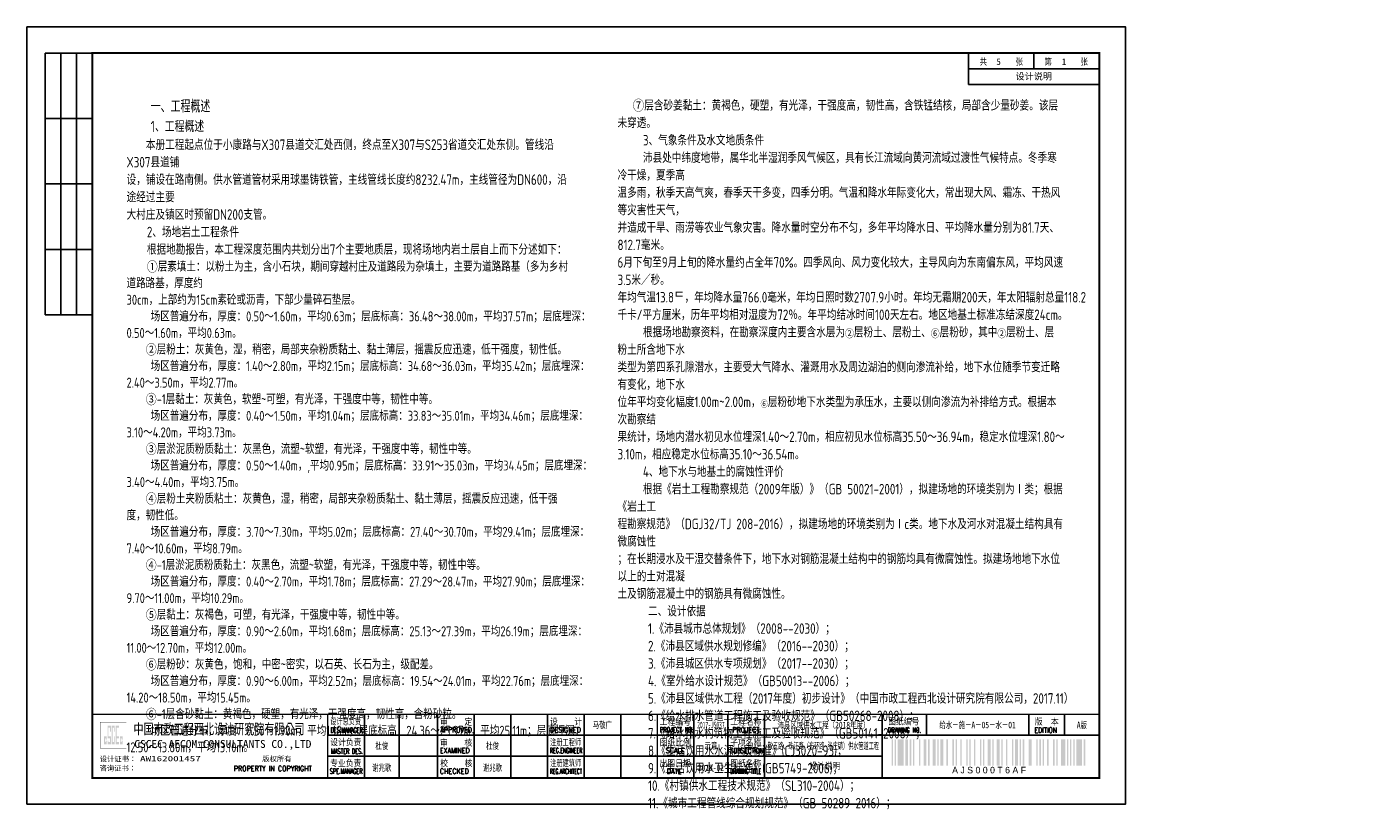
# Model space of a CAD drawing. Extents: x 1127268 to 1130782, y 3481600 to 3481905.
# Tile 1 of 5: x 1127781 to 1128296, y 3481600 to 3481897. Entities that reach past the tile are written whole.
import ezdxf
from ezdxf.enums import TextEntityAlignment as Align

# ---------------------------------------------------------------- set-up
doc = ezdxf.new("R2010")
doc.units = 0
doc.layers.get('0').update_dxf_attribs({"linetype": 'CONTINUOUS'})
doc.layers.add('GPSCOMMON', color=7, linetype='CONTINUOUS')
doc.layers.add('标注', color=7, linetype='CONTINUOUS', lineweight=25)
doc.styles.add('gpshz', font='tssdeng.shx', dxfattribs={"width": 0.8, "height": 2.5, "bigfont": 'hztxt.shx'})
doc.styles.get("Standard").update_dxf_attribs({"font": 'hztxt_e.shx', "bigfont": 'hztxt.shx'})
doc.styles.add('图签', font='txt', dxfattribs={"width": 0.66})
doc.styles.add('图签 1', font='romanc.shx', dxfattribs={"width": 0.8})
doc.styles.add('图签1', font='romanc.shx', dxfattribs={"width": 0.8})
doc.styles.add('宋体', font='txt')

# ---------------------------------------------------------------- blocks, each defined once
blk = doc.blocks.new('*U14')
at = {"linetype": 'Continuous'}
h = blk.add_hatch(color=0, dxfattribs=at)
h.paths.add_polyline_path([(30.15, 24.21), (30.15, 23.67), (29.79, 23.67), (29.79, 25.06), (30.15, 25.06), (30.15, 24.58), (30.49, 24.58), (30.49, 25.94), (29.45, 25.94), (29.45, 22.84), (30.49, 22.84), (30.49, 24.21)])
h.paths.add_polyline_path([(30.83, 24.21), (30.83, 22.84), (32.1, 22.84), (32.1, 25.94), (31.17, 25.94), (31.17, 29.16), (31.76, 29.16), (31.76, 27.64), (32.1, 27.64), (32.1, 29.98), (30.83, 29.98), (30.83, 25.06), (31.76, 25.06), (31.76, 23.67), (31.17, 23.67), (31.17, 24.21)])
h.paths.add_polyline_path([(33.25, 25.94), (33.25, 23.67), (32.78, 23.67), (32.78, 29.16), (33.25, 29.16), (33.25, 27.64), (33.59, 27.64), (33.59, 29.98), (32.44, 29.98), (32.44, 22.84), (33.59, 22.84), (33.59, 25.94)])
h.paths.add_polyline_path([(35.22, 29.98), (33.93, 29.98), (33.93, 22.84), (35.22, 22.84), (35.22, 23.67), (34.27, 23.67), (34.27, 25.06), (35.22, 25.06), (35.22, 25.94), (34.27, 25.94), (34.27, 29.16), (35.22, 29.16)])
h.paths.add_polyline_path([(36.25, 24.21), (36.25, 23.67), (35.9, 23.67), (35.9, 25.06), (36.25, 25.06), (36.25, 24.58), (36.59, 24.58), (36.59, 25.94), (35.56, 25.94), (35.56, 22.84), (36.59, 22.84), (36.59, 24.21)])
at = {"color": 0}
for p, q in [((7, 287), (7, 187)), ((25, 287), (7, 287)), ((13, 287), (13, 187)), ((19, 287), (19, 187)), ((360, 275), (360, 287)), ((385, 281), (385, 287)), ((410, 275), (410, 287)), ((360, 281), (410, 281)), ((360, 275), (410, 275)), ((25, 262), (7, 262)), ((25, 237), (7, 237)), ((25, 212), (7, 212)), ((25, 187), (7, 187)), ((129, 10.34), (129, 34.34)), ((142.36, 10.34), (142.36, 34.34)), ((157, 10.34), (157, 34.34)), ((171, 10.34), (171, 34.34)), ((185, 10.34), (185, 34.34)), ((199, 10.34), (199, 34.34)), ((213, 10.34), (213, 34.34)), ((227, 10.34), (227, 34.34)), ((255, 10.34), (255, 34.34)), ((268, 10.34), (268, 34.34)), ((282, 10.34), (282, 34.34)), ((327, 34.34), (327, 26.34)), ((343.88, 34.34), (343.88, 26.34)), ((383.01, 26.34), (383.01, 34.34)), ((396.62, 26.34), (396.62, 34.34)), ((115, 26.34), (330, 26.34)), ((327, 26.34), (410, 26.34)), ((327, 10.34), (327, 26.34)), ((115, 18.34), (327, 18.34))]:
    blk.add_line(p, q, dxfattribs=at)
blk.add_lwpolyline([(0, 0), (420, 0), (420, 297), (0, 297)], close=True, dxfattribs=at)
for points, const_width in [([(410, 10), (410, 287), (25, 287), (25, 10), (410, 10)], 0.75), ([(25, 34.34), (410, 34.34)], 0.5), ([(115, 10.34), (115, 34.34)], 0.5), ([(241, 10.34), (241, 34.34)], 0.5), ([(327, 10.34), (327, 26.34)], 0.35), ([(327, 26.34), (410, 26.34)], 0.35)]:
    blk.add_lwpolyline(points, dxfattribs=dict(at, const_width=const_width))
at = {"color": 0, "linetype": 'Continuous', "const_width": 0.107}
blk.add_lwpolyline([(28, 21.34), (38, 21.34), (38, 31.34), (28, 31.34)], close=True, dxfattribs=at)
at = {"color": 0}
for points in [[(330.54, 14.73), (330.54, 24.73), (331.09, 14.73), (331.09, 24.73)], [(331.74, 14.73), (331.74, 24.73), (332.29, 14.73), (332.29, 24.73)], [(332.94, 14.73), (332.94, 24.73), (335.14, 14.73), (335.14, 24.73)], [(335.79, 14.73), (335.79, 24.73), (336.89, 14.73), (336.89, 24.73)], [(337.54, 14.73), (337.54, 24.73), (338.09, 14.73), (338.09, 24.73)], [(338.74, 14.73), (338.74, 24.73), (339.29, 14.73), (339.29, 24.73)], [(341.04, 14.73), (341.04, 24.73), (341.59, 14.73), (341.59, 24.73)], [(342.79, 14.73), (342.79, 24.73), (343.89, 14.73), (343.89, 24.73)], [(344.54, 14.73), (344.54, 24.73), (345.09, 14.73), (345.09, 24.73)], [(346.29, 14.73), (346.29, 24.73), (347.39, 14.73), (347.39, 24.73)], [(348.04, 14.73), (348.04, 24.73), (348.59, 14.73), (348.59, 24.73)], [(349.24, 14.73), (349.24, 24.73), (350.34, 14.73), (350.34, 24.73)], [(351.54, 14.73), (351.54, 24.73), (352.09, 14.73), (352.09, 24.73)], [(353.84, 14.73), (353.84, 24.73), (354.39, 14.73), (354.39, 24.73)], [(355.04, 14.73), (355.04, 24.73), (355.59, 14.73), (355.59, 24.73)], [(356.79, 14.73), (356.79, 24.73), (357.34, 14.73), (357.34, 24.73)], [(359.09, 14.73), (359.09, 24.73), (359.64, 14.73), (359.64, 24.73)], [(360.29, 14.73), (360.29, 24.73), (360.84, 14.73), (360.84, 24.73)], [(362.04, 14.73), (362.04, 24.73), (362.59, 14.73), (362.59, 24.73)], [(364.34, 14.73), (364.34, 24.73), (364.89, 14.73), (364.89, 24.73)], [(365.54, 14.73), (365.54, 24.73), (366.09, 14.73), (366.09, 24.73)], [(367.29, 14.73), (367.29, 24.73), (368.39, 14.73), (368.39, 24.73)], [(369.04, 14.73), (369.04, 24.73), (369.59, 14.73), (369.59, 24.73)], [(370.79, 14.73), (370.79, 24.73), (371.89, 14.73), (371.89, 24.73)], [(372.54, 14.73), (372.54, 24.73), (373.09, 14.73), (373.09, 24.73)], [(374.29, 14.73), (374.29, 24.73), (374.84, 14.73), (374.84, 24.73)], [(376.59, 14.73), (376.59, 24.73), (377.14, 14.73), (377.14, 24.73)], [(377.79, 14.73), (377.79, 24.73), (378.89, 14.73), (378.89, 24.73)], [(379.54, 14.73), (379.54, 24.73), (380.09, 14.73), (380.09, 24.73)], [(380.74, 14.73), (380.74, 24.73), (381.29, 14.73), (381.29, 24.73)], [(383.04, 14.73), (383.04, 24.73), (384.14, 14.73), (384.14, 24.73)], [(385.89, 14.73), (385.89, 24.73), (386.44, 14.73), (386.44, 24.73)], [(387.09, 14.73), (387.09, 24.73), (387.64, 14.73), (387.64, 24.73)], [(388.29, 14.73), (388.29, 24.73), (388.84, 14.73), (388.84, 24.73)], [(390.04, 14.73), (390.04, 24.73), (390.59, 14.73), (390.59, 24.73)], [(392.34, 14.73), (392.34, 24.73), (392.89, 14.73), (392.89, 24.73)], [(393.54, 14.73), (393.54, 24.73), (394.09, 14.73), (394.09, 24.73)], [(395.29, 14.73), (395.29, 24.73), (396.94, 14.73), (396.94, 24.73)], [(397.59, 14.73), (397.59, 24.73), (398.14, 14.73), (398.14, 24.73)], [(398.79, 14.73), (398.79, 24.73), (399.34, 14.73), (399.34, 24.73)], [(399.99, 14.73), (399.99, 24.73), (400.54, 14.73), (400.54, 24.73)], [(401.19, 14.73), (401.19, 24.73), (403.39, 14.73), (403.39, 24.73)], [(404.04, 14.73), (404.04, 24.73), (404.59, 14.73), (404.59, 24.73)], [(404.59, 14.73), (404.59, 24.73), (404.59, 14.73), (404.59, 24.73)], [(404.59, 14.73), (404.59, 24.73), (404.59, 14.73), (404.59, 24.73)], [(404.59, 14.73), (404.59, 24.73), (404.59, 14.73), (404.59, 24.73)], [(404.59, 14.73), (404.59, 24.73), (404.59, 14.73), (404.59, 24.73)], [(404.59, 14.73), (404.59, 24.73), (404.59, 14.73), (404.59, 24.73)], [(404.59, 14.73), (404.59, 24.73), (404.59, 14.73), (404.59, 24.73)], [(404.59, 14.73), (404.59, 24.73), (404.59, 14.73), (404.59, 24.73)], [(404.59, 14.73), (404.59, 24.73), (404.59, 14.73), (404.59, 24.73)], [(404.59, 14.73), (404.59, 24.73), (404.59, 14.73), (404.59, 24.73)], [(404.59, 14.73), (404.59, 24.73), (404.59, 14.73), (404.59, 24.73)], [(404.59, 14.73), (404.59, 24.73), (404.59, 14.73), (404.59, 24.73)], [(404.59, 14.73), (404.59, 24.73), (404.59, 14.73), (404.59, 24.73)], [(404.59, 14.73), (404.59, 24.73), (404.59, 14.73), (404.59, 24.73)], [(404.59, 14.73), (404.59, 24.73), (404.59, 14.73), (404.59, 24.73)], [(404.59, 14.73), (404.59, 24.73), (404.59, 14.73), (404.59, 24.73)], [(404.59, 14.73), (404.59, 24.73), (404.59, 14.73), (404.59, 24.73)], [(404.59, 14.73), (404.59, 24.73), (404.59, 14.73), (404.59, 24.73)]]:
    blk.add_solid(points, dxfattribs=at)
at = {"color": 0, "linetype": 'Continuous'}
for s, height, style, width, p in [('共       张', 2.5, '图签', 0.8, (364.26, 282.49)), ('第       张', 2.5, '图签', 0.8, (389.04, 282.49)), ('中国市政工程西北设计研究院有限公司', 4, '图签', 0.74, (40.74, 26.71)), ('设计总负责', 2.5, '图签', 0.67, (115.98, 30.39)), ('审    定', 2.5, '图签', 0.85, (157.92, 30.22)), ('设    计', 2.5, '图签', 0.85, (199.94, 30.25)), ('工程编号', 2.5, '图签', 0.85, (241.94, 30.2)), ('工程名称', 2.5, '图签', 0.85, (268.91, 30.22)), ('图纸编号', 2.5, '图签', 0.85, (329.28, 30.36)), ('版  本', 2.5, '图签', 0.85, (385.33, 30.27)), ('DES.MANAGER', 2, '图签1', 0.55, (116.1, 27.26)), ('APPROVED', 2, '图签 1', 0.75, (158.02, 27.38)), ('DESIGNED', 2, '图签 1', 0.78, (199.99, 27.38)), ('PROJECT NO.', 2, '图签 1', 0.6, (241.93, 27.38)), ('PROJECT', 2, '图签 1', 0.8, (269.68, 27.39)), ('DRAWING NO.', 2, '图签 1', 0.59, (329.18, 27.29)), ('EDITION', 2, '图签 1', 0.75, (385.15, 27.26)), ('CSCEC AECOM CONSULTANTS CO.,LTD', 3, '图签', 1.07, (41.06, 21.47)), ('设计负责', 2.5, '图签', 0.85, (115.98, 22.4)), ('MASTER DES.', 2, '图签1', 0.57, (116.21, 19.2)), ('EXAMINED', 2, '图签 1', 0.79, (157.88, 19.46)), ('审    核', 2.5, '图签', 0.85, (157.92, 22.21)), ('注册工程师', 2.5, '图签', 0.68, (200, 22.38)), ('REG.ENGINEER', 2, '图签 1', 0.53, (199.98, 19.5)), ('图纸比例', 2.5, '图签', 0.85, (241.94, 22.31)), ('SCALE', 2, '图签 1', 0.8, (244.22, 19.48)), ('SUBSECTION', 2, '图签 1', 0.64, (268.76, 19.39)), ('子项名称', 2.5, '图签', 0.85, (268.88, 22.24)), ('专业负责', 2.5, '图签', 0.85, (115.95, 14.38)), ('校    核', 2.5, '图签', 0.85, (158, 14.42)), ('注册建筑师', 2.5, '图签', 0.68, (200.02, 14.45)), ('出图日期', 2.5, '图签', 0.85, (241.87, 14.4)), ('图纸名称', 2.5, '图签', 0.85, (268.91, 14.33)), ('PROPERTY IN COPYRIGHT', 2, '图签 1', 0.8, (79.11, 12.55)), ('SPE.MANAGER', 2, '图签 1', 0.56, (115.81, 11.53)), ('CHECKED', 2, '图签 1', 0.85, (157.85, 11.55)), ('REG.ARCHITECT', 2, '图签 1', 0.5, (199.98, 11.52)), ('DATE', 2, '图签 1', 0.8, (244.61, 11.52)), ('DRAWING TITLE', 2, '图签 1', 0.5, (268.86, 11.53))]:
    blk.add_text(s, height=height, dxfattribs=dict(at, style=style, width=width)).set_placement(p)
at = {"color": 0, "linetype": 'Continuous', "style": '图签'}
for s, p in [('设计证书：', (27.85, 16.24)), ('版权所有', (89.96, 16.29)), ('咨询证书：', (27.76, 12.7))]:
    blk.add_text(s, height=2, dxfattribs=at).set_placement(p)
at = {"color": 0}
blk.add_text('A J S 0 0 0 T 6 A F ', height=2.5, dxfattribs=at).set_placement((368.31, 14.23), align=Align.TOP_CENTER)
at = {"color": 0, "linetype": 'Continuous', "style": '图签', "flags": 8}
for tag, width, p, p2 in [('设计总负责', 0.611046, (130.25, 28.99), (141.11, 28.99)), ('工程名称', 2.988281, (283.25, 28.99), (325.75, 28.99)), ('图纸编号', 2.575163, (345.13, 28.99), (381.76, 28.99)), ('子项名称', 2.988281, (283.25, 20.99), (325.75, 20.99))]:
    blk.add_attdef(tag, text='', height=2.5, dxfattribs=dict(at, width=width)).set_placement(p, p2, align=Align.FIT)
at = {"color": 0, "linetype": 'Continuous', "ltscale": 0.055, "style": '图签', "flags": 8}
for tag, width, p, p2 in [('审定', 1.617188, (172.25, 28.99), (183.75, 28.99)), ('设计', 1.617188, (214.25, 28.99), (225.75, 28.99)), ('工程编号', 0.738284, (256.25, 28.99), (266.75, 28.99)), ('版本', 1.530605, (397.87, 28.99), (408.75, 28.99)), ('设计负责', 0.763807, (130.25, 20.99), (141.11, 20.99)), ('审核', 1.617188, (172.25, 20.99), (183.75, 20.99)), ('注册工程师', 0.646875, (214.25, 20.99), (225.75, 20.99)), ('图纸比例', 0.738284, (256.25, 20.99), (266.75, 20.99)), ('专业负责', 0.763807, (130.25, 12.65), (141.11, 12.65)), ('校核', 1.617188, (172.25, 12.65), (183.75, 12.65)), ('注册建筑师', 0.646875, (214.25, 12.65), (225.75, 12.65)), ('出图日期', 0.738284, (256.25, 12.65), (266.75, 12.65))]:
    blk.add_attdef(tag, text='', height=2.5, dxfattribs=dict(at, width=width)).set_placement(p, p2, align=Align.FIT)
at = {"color": 0, "linetype": 'Continuous', "style": '图签'}
for tag, p, width in [('设计证书', (43.26, 16.37), 1.55), ('咨询证书', (43.26, 12.88), 0.9)]:
    blk.add_attdef(tag, p, '', height=2, dxfattribs=dict(at, width=width))
at = {"color": 0, "linetype": 'Continuous', "style": '图签', "width": 0.85}
for tag, height, p in [('图纸名称_1_1', 2.5, (305.02, 13.35)), ('图纸名称_2_1', 2.2, (305.02, 15.12)), ('图纸名称_2_2', 2.2, (305.02, 11.51))]:
    blk.add_attdef(tag, text='', height=height, dxfattribs=at).set_placement(p, align=Align.CENTER)
blk = doc.blocks.new('20180504.1551285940')
at = {"color": 0}
blk.add_line((1128166.13, 3481881.24), (1128166.13, 3481887.24), dxfattribs=at)
at = {"layer": 'GPSCOMMON'}
ref = blk.add_blockref('*U14', (1127781.13, 3481600.24), dxfattribs=at)
ref.add_attrib('版本', 'A版', dxfattribs={"layer": '0', "color": 0, "height": 2.5, "style": '图签', "width": 0.7, "flags": 8}).set_placement((1128184.44, 3481629.23), align=Align.CENTER)
ref.add_attrib('图纸编号', '给水－施－A－05－水－01', dxfattribs={"layer": '0', "color": 0, "height": 2.5, "style": '图签', "width": 0.7, "flags": 8}).set_placement((1128144.58, 3481629.23), align=Align.CENTER)
ref.add_attrib('子项名称', '敬五路、珠江路（东环路~张庄镇）供水管道工程', dxfattribs={"layer": '0', "color": 0, "height": 2.5, "style": '图签', "width": 0.552871, "flags": 8}).set_placement((1128064.38, 3481621.23), (1128106.88, 3481621.23), align=Align.FIT)
ref.add_attrib('工程名称', '沛县区域供水工程（2018年度）', dxfattribs={"layer": '0', "color": 0, "height": 2.5, "style": '图签', "width": 0.7, "flags": 8}).set_placement((1128085.63, 3481629.23), align=Align.CENTER)
ref.add_attrib('出图日期', '2018-02', dxfattribs={"layer": '0', "color": 0, "height": 2.5, "style": '图签', "width": 0.7, "flags": 8}).set_placement((1128042.63, 3481612.89), align=Align.CENTER)
ref.add_attrib('图纸比例', '示意', dxfattribs={"layer": '0', "color": 0, "height": 2.5, "style": '图签', "width": 0.7, "flags": 8}).set_placement((1128042.63, 3481621.23), align=Align.CENTER)
ref.add_attrib('工程编号', '2017-JS037', dxfattribs={"layer": '0', "color": 0, "height": 2.5, "style": '图签', "width": 0.587346, "flags": 8}).set_placement((1128037.38, 3481629.23), (1128047.88, 3481629.23), align=Align.FIT)
ref.add_attrib('设计', '马敬广', dxfattribs={"layer": '0', "color": 0, "height": 2.5, "style": '图签', "width": 0.7, "flags": 8}).set_placement((1128001.13, 3481629.23), align=Align.CENTER)
ref.add_attrib('校核', '谢兆歌', dxfattribs={"layer": '0', "color": 0, "height": 2.5, "style": '图签', "width": 0.7, "flags": 8}).set_placement((1127959.13, 3481612.89), align=Align.CENTER)
ref.add_attrib('审核', '杜俊', dxfattribs={"layer": '0', "color": 0, "height": 2.5, "style": '图签', "width": 0.7, "flags": 8}).set_placement((1127959.13, 3481621.23), align=Align.CENTER)
ref.add_attrib('专业负责', '谢兆歌', dxfattribs={"layer": '0', "color": 0, "height": 2.5, "style": '图签', "width": 0.7, "flags": 8}).set_placement((1127916.81, 3481612.89), align=Align.CENTER)
ref.add_attrib('设计负责', '杜俊', dxfattribs={"layer": '0', "color": 0, "height": 2.5, "style": '图签', "width": 0.7, "flags": 8}).set_placement((1127916.81, 3481621.23), align=Align.CENTER)
ref.add_attrib('设计证书', 'AW162001457', (1127824.39, 3481616.61), dxfattribs={"layer": '0', "color": 0, "height": 2, "style": '图签', "width": 1.55})
ref.add_attrib('图纸名称_1_1', '设计说明', dxfattribs={"layer": '0', "color": 0, "height": 2.5, "style": '图签', "width": 0.85}).set_placement((1128086.16, 3481613.59), align=Align.CENTER)
at = {"style": '宋体'}
for s, p in [('5', (1128151.78, 3481882.72)), ('1', (1128176.78, 3481882.72))]:
    blk.add_text(s, height=2.5, dxfattribs=at).set_placement(p)
at = {"insert": (1127819.22, 3481869.27), "char_height": 3.8, "width": 170, "attachment_point": 1, "style": 'gpshz'}
blk.add_mtext('     {\\H1.25x;一、工程概述\\Ftssdeng|c134;\\P    \\Ftssdeng|c0;\\H0.9x;1\\Ftssdeng,hztxt|c134;、工程概述\\Ftssdeng|c134;\\H0.8889x;\\P    \\Ftssdeng,hztxt|c134;\\H1.053x;\\C1;本册工程起点位于小康路与X307县道交汇处西侧，终点至X307与S253省道交汇处东侧。管线沿X307县道铺\\P设，铺设在路南侧。供水管道管材采用球墨铸铁管，主线管线长度约8232.47m，主线管径为DN600，沿途经过主要\\P大村庄及镇区时预留DN200支管。\\P    \\C256;2、场地岩土工程条件\\P    根据地勘报告，本工程深度范围内共划分出7个主要地质层，现将场地内岩土层自上而下分述如下：\\P    \\fSimSun|b0|i0|c134|p2;\\H0.9497x;①}层素填土：以粉土为主，含小石块，期间穿越村庄及道路段为杂填土，主要为道路路基（多为乡村道路路基，厚度约\\P30cm，上部约为15cm素砼或沥青，下部少量碎石垫层。\\P     场区普遍分布，厚度：0.50～1.60m，平均0.63m；层底标高：36.48～38.00m，平均37.57m；层底埋深：\\P0.50～1.60m，平均0.63m。\\P    {\\fSimSun|b0|i0|c134|p2;②}层粉土：灰黄色，湿，稍密，局部夹杂粉质黏土、黏土薄层，摇震反应迅速，低干强度，韧性低。\\P     场区普遍分布，厚度：1.40～2.80m，平均2.15m；层底标高：34.68～36.03m，平均35.42m；层底埋深：\\P2.40～3.50m，平均2.77m。\\P    {\\fSimSun|b0|i0|c134|p2;③}-1层黏土：灰黄色，软塑~可塑，有光泽，干强度中等，韧性中等。\\P     场区普遍分布，厚度：0.40～1.50m，平均1.04m；层底标高：33.83～35.01m，平均34.46m；层底埋深：\\P3.10～4.20m，平均3.73m。\\P    {\\fSimSun|b0|i0|c134|p2;③}层淤泥质粉质黏土：灰黑色，流塑~软塑，有光泽，干强度中等，韧性中等。\\P     场区普遍分布，厚度：0.50～1.40m，,平均0.95m；层底标高：33.91～35.03m，平均34.45m；层底埋深：\\P3.40～4.40m，平均3.75m。\\P    {\\fSimSun|b0|i0|c134|p2;④}层粉土夹粉质粘土：灰黄色，湿，稍密，局部夹杂粉质黏土、黏土薄层，摇震反应迅速，低干强度，韧性低。\\P     场区普遍分布，厚度：3.70～7.30m，平均5.02m；层底标高：27.40～30.70m，平均29.41m；层底埋深：\\P7.40～10.60m，平均8.79m。\\P    {\\fSimSun|b0|i0|c134|p2;④}-1层淤泥质粉质黏土：灰黑色，流塑~软塑，有光泽，干强度中等，韧性中等。\\P     场区普遍分布，厚度：0.40～2.70m，平均1.78m；层底标高：27.29～28.47m，平均27.90m；层底埋深：\\P9.70～11.00m，平均10.29m。\\P    {\\fSimSun|b0|i0|c134|p2;⑤}层黏土：灰褐色，可塑，有光泽，干强度中等，韧性中等。\\P     场区普遍分布，厚度：0.90～2.60m，平均1.68m；层底标高：25.13～27.39m，平均26.19m；层底埋深：\\P11.00～12.70m，平均12.00m。\\P    {\\fSimSun|b0|i0|c134|p2;⑥}层粉砂：灰黄色，饱和，中密~密实，以石英、长石为主，级配差。\\P     场区普遍分布，厚度：0.90～6.00m，平均2.52m；层底标高：19.54～24.01m，平均22.76m；层底埋深：\\P14.20～18.50m，平均15.45m。\\P    {\\fSimSun|b0|i0|c134|p2;⑥}-1层含砂黏土：黄褐色，硬塑，有光泽，干强度高，韧性高，含粉砂粒。\\P     场区普遍分布，厚度：0.50～1.90m，平均1.18m；层底标高：24.36～25.97m，平均25.11m；层底埋深：\\P12.50～13.80m，平均13.10m。', dxfattribs=at)
at = {"color": 7, "insert": (1128006.92, 3481869.27), "char_height": 4, "width": 170, "attachment_point": 1, "style": 'gpshz'}
blk.add_mtext('   {\\fSimSun|b0|i0|c134|p2;\\C256;⑦\\Ftssdeng,hztxt|c134;层含砂姜黏土：黄褐色，硬塑，有光泽，干强度高，韧性高，含铁锰结核，局部含少量砂姜。该层未穿透。\\P     3、气象条件及水文地质条件\\P     沛县处中纬度地带，属华北半湿润季风气候区，具有长江流域向黄河流域过渡性气候特点。冬季寒冷干燥，夏季高\\P温多雨，秋季天高气爽，春季天干多变，四季分明。气温和降水年际变化大，常出现大风、霜冻、干热风等灾害性天气，\\P并造成干旱、雨涝等农业气象灾害。降水量时空分布不匀，多年平均降水日、平均降水量分别为81.7天、812.7毫米。\\P6月下旬至9月上旬的降水量约占全年70%。四季风向、风力变化较大，主导风向为东南偏东风，平均风速3.5米／秒。\\P年均气温13.8\\fSimSun|b0|i0|c0|p2;ᄃ\\Ftssdeng,hztxt|c134;，年均降水量766.0毫米，年均日照时数2707.9小时。年均无霜期200天，年太阳辐射总量118.2\\P千卡/平方厘米，历年平均相对湿度为72％。年平均结冰时间100天左右。地区地基土标准冻结深度24cm。\\P     根据场地勘察资料，在勘察深度内主要含水层为\\fSimSun|b0|i0|c134|p2;\\H0.75x;②\\Ftssdeng,hztxt|c134;\\H1.333x;层粉土、层粉土、\\fSimSun|b0|i0|c134|p2;\\H0.75x;⑥\\Ftssdeng,hztxt|c134;\\H1.333x;层粉砂，其中\\fSimSun|b0|i0|c134|p2;\\H0.75x;②\\Ftssdeng,hztxt|c134;\\H1.333x;层粉土、层粉土所含地下水\\P类型为第四系孔隙潜水，主要受大气降水、灌溉用水及周边湖泊的侧向渗流补给，地下水位随季节变迁略有变化，地下水\\P位年平均变化幅度1.00m~2.00m，\\fCalibri|b0|i0|c134|p34;\\H0.625x;⑥\\Ftssdeng,hztxt|c134;\\H1.6x;层粉砂地下水类型为承压水，主要以侧向渗流为补排给方式。根据本次勘察结\\P果统计，场地内潜水初见水位埋深1.40～2.70m，相应初见水位标高35.50～36.94m，稳定水位埋深1.80～\\P3.10m，相应稳定水位标高35.10～36.54m。\\P     4、地下水与地基土的腐蚀性评价\\P     根据《岩土工程勘察规范（2009年版）》（GB 50021-2001），拟建场地的环境类别为Ⅰ类；根据《岩土工\\P程勘察规范》（DGJ32/TJ 208-2016），拟建场地的环境类别为Ⅰc类。地下水及河水对混凝土结构具有微腐蚀性\\P；在长期浸水及干湿交替条件下，地下水对钢筋混凝土结构中的钢筋均具有微腐蚀性。拟建场地地下水位以上的土对混凝\\P土及钢筋混凝土中的钢筋具有微腐蚀性。\\H1.001x;\\P      二、设计依据\\Ftssdeng|c134;\\P      \\Ftssdeng,hztxt|c134;1.《沛县城市总体规划》（\\Ftssdeng|c0;2008--2030\\Ftssdeng,hztxt|c134;）；\\Ftssdeng|c134;\\P      \\Ftssdeng,hztxt|c134;2.《沛县区域供水规划修编》（\\Ftssdeng|c0;2016--2030\\Ftssdeng,hztxt|c134;）；\\Ftssdeng|c134;\\P      \\Ftssdeng,hztxt|c134;3.《沛县城区供水专项规划》（\\Ftssdeng|c0;2017--2030\\Ftssdeng,hztxt|c134;）；\\Ftssdeng|c134;\\P      \\Ftssdeng,hztxt|c134;4.《室外给水设计规范》（\\Ftssdeng|c0;GB50013--2006\\Ftssdeng,hztxt|c134;）；\\Ftssdeng|c134;\\P      \\Ftssdeng,hztxt|c134;5.《沛县区域供水工程（\\Ftssdeng|c0;2017\\Ftssdeng,hztxt|c134;年度）初步设计》（中国市政工程西北设计研究院有限公司，\\Ftssdeng|c0;2017.11\\Ftssdeng,hztxt|c134;）\\Ftssdeng|c134;\\P      \\Ftssdeng,hztxt|c134;6.《给水排水管道工程施工及验收规范》（\\Ftssdeng|c0;GB50268-2008\\Ftssdeng,hztxt|c134;）；\\Ftssdeng|c134;\\P      \\Ftssdeng,hztxt|c134;7.《给水排水构筑物工程施工及验收规范》（\\Ftssdeng|c0;GB50141-2008\\Ftssdeng,hztxt|c134;）；\\Ftssdeng|c134;\\P      \\Ftssdeng,hztxt|c134;8.《生活饮用水水源水质标准》\\Ftssdeng|c0;(CJ3020-93)\\Ftssdeng,hztxt|c134;；\\Ftssdeng|c134;\\P      \\Ftssdeng,hztxt|c134;9.《生活饮用水卫生标准》\\Ftssdeng|c0;(GB5749-2006)\\Ftssdeng,hztxt|c134;；\\P      10.《村镇供水工程技术规范》（\\Ftssdeng|c0;SL310-2004\\Ftssdeng,hztxt|c134;）；\\Ftssdeng|c134;\\P      \\Ftssdeng,hztxt|c134;11.《城市工程管线综合规划规范》（\\Ftssdeng|c0;GB 50289-2016\\Ftssdeng,hztxt|c134;）；\\P      12.《给水工程规划规范》（\\Ftssdeng|c0;GB50282-2016\\Ftssdeng,hztxt|c134;）；\\Ftssdeng|c134;\\P      \\Ftssdeng,hztxt|c134;13.《市政给水管道工程及附属设施》（\\Ftssdeng|c0;07MS101\\Ftssdeng,hztxt|c134;）；\\Ftssdeng|c134;\\P      \\Ftssdeng,hztxt|c134;14.《室外给水管道附属构筑物》（\\Ftssdeng|c0;05S502\\Ftssdeng,hztxt|c134;）；\\P      15.《柔性接口给水管道支墩》（\\Ftssdeng|c0;10S505\\Ftssdeng,hztxt|c134;）；}', dxfattribs=at)
at = {"layer": '标注', "color": 7, "lineweight": -3, "style": '宋体'}
blk.add_text('设计说明', height=2.5, dxfattribs=at).set_placement((1128159.08, 3481877.1))

msp = doc.modelspace()

# ---------------------------------------------------------------- block references
at = {"layer": 'GPSCOMMON'}
msp.add_blockref('20180504.1551285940', (0, 0), dxfattribs=at)

doc.saveas('drawing.dxf')
